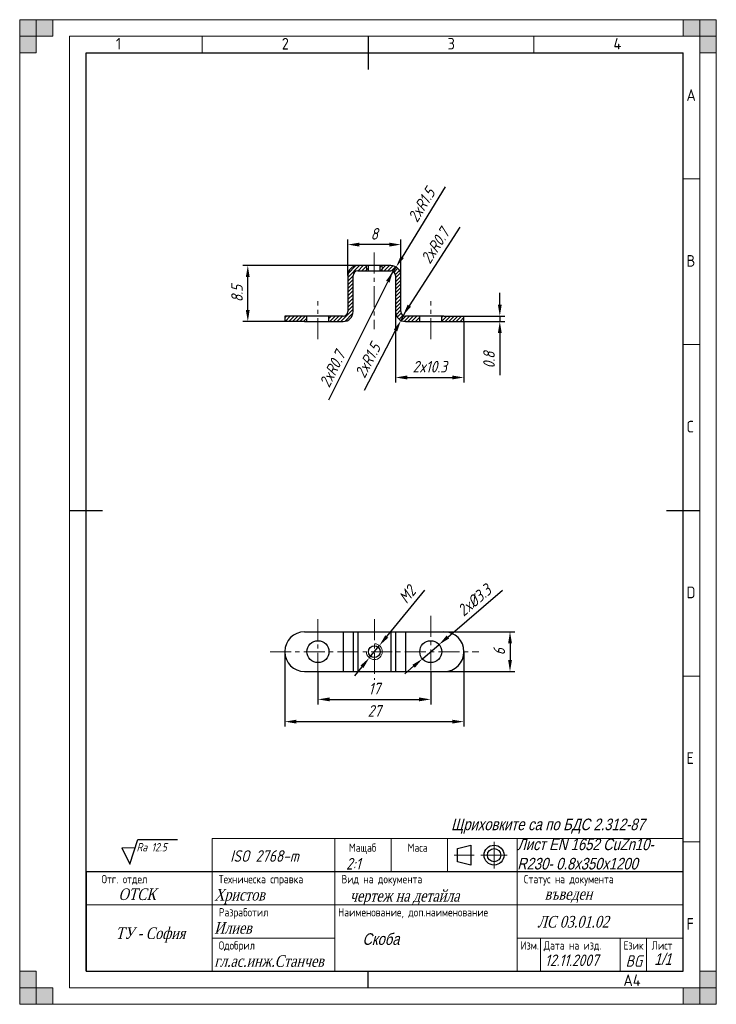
# Model space of a CAD drawing. Extents: x 0 to 210, y 0 to 297.
import ezdxf
from ezdxf.enums import TextEntityAlignment as Align

# ---------------------------------------------------------------- set-up
doc = ezdxf.new("R2010")
doc.units = 0
doc.linetypes.add('CENTER', pattern=[50.8, 31.75, -6.35, 6.35, -6.35])
doc.layers.get('0').update_dxf_attribs({"linetype": 'CONTINUOUS'})
doc.layers.get('DEFPOINTS').update_dxf_attribs({"linetype": 'CONTINUOUS'})
for name, color, linetype, lineweight in [('Axis Line', 6, 'CENTER', 15), ('AxisLine', 6, 'CENTER', 15), ('Hatch', 3, 'CONTINUOUS', 15), ('Text35', 3, 'CONTINUOUS', 18), ('Text50', 9, 'CONTINUOUS', 50), ('Thick Line', 5, 'CONTINUOUS', 25), ('ThickLine', 5, 'CONTINUOUS', 25), ('Thin Line', 1, 'CONTINUOUS', 15), ('ThinLine', 1, 'CONTINUOUS', 15)]:
    doc.layers.add(name, color=color, linetype=linetype, lineweight=lineweight)
doc.layers.add('DIML35', color=1, linetype='CONTINUOUS')
doc.styles.add('ISO Proportional', font='isocp.shx')
doc.styles.get("Standard").update_dxf_attribs({"font": 'simplexc.shx', "width": 0.8, "oblique": 15})
doc.styles.add('WFTEXTn', font='simplexc.shx', dxfattribs={"width": 0.8})
doc.dimstyles.get("Standard").update_dxf_attribs({"dimtxt": 3.5, "dimasz": 3.5, "dimexe": 1.5, "dimexo": 0, "dimgap": 1.5, "dimtad": 1, "dimdsep": 46, "dimtxsty": 'Standard', "dimcen": -1.5, "dimdle": 1.25, "dimadec": 0, "dimazin": 0, "dimtfac": 0.75, "dimtdec": 1, "dimtmove": 0, "dimatfit": 3, "dimfxl": 0, "dimtolj": 1, "dimarcsym": 0})
doc.dimstyles.new('STANDARD$3', dxfattribs={"dimtxt": 3.5, "dimasz": 3.5, "dimexe": 1.5, "dimexo": 0, "dimgap": 1.5, "dimtad": 1, "dimdsep": 46, "dimtxsty": 'Standard', "dimcen": -1.5, "dimdle": 1.25, "dimadec": 0, "dimazin": 0, "dimtfac": 0.75, "dimtdec": 1, "dimtmove": 0, "dimatfit": 0, "dimfxl": 0, "dimtolj": 1, "dimarcsym": 0})

# ---------------------------------------------------------------- blocks, each defined once
blk = doc.blocks.new('*D16')
at = {"layer": 'DEFPOINTS', "color": 0, "ltscale": 0.2}
for p in [(127.91, 112.37), (127.91, 100.37), (147.81, 100.37)]:
    blk.add_point(p, dxfattribs=at)
at = {"layer": 'Thin Line', "color": 0, "lineweight": -2, "ltscale": 0.2}
for p, q in [((127.91, 112.37), (149.31, 112.37)), ((147.81, 108.87), (147.81, 103.87)), ((127.91, 100.37), (149.31, 100.37))]:
    blk.add_line(p, q, dxfattribs=at)
at = {"layer": 'Thin Line', "color": 0, "ltscale": 0.2}
for points in [[(147.23, 108.87), (148.39, 108.87), (147.81, 112.37)], [(147.23, 103.87), (148.39, 103.87), (147.81, 100.37)]]:
    blk.add_solid(points, dxfattribs=at)
at = {"layer": 'Thin Line', "color": 0, "ltscale": 0.2, "insert": (144.56, 106.37), "char_height": 3.5, "attachment_point": 5, "rotation": 90}
blk.add_mtext('\\A1;6', dxfattribs=at)
blk = doc.blocks.new('*D17')
at = {"layer": 'DEFPOINTS', "color": 0, "ltscale": 0.2}
for p in [(126.42, 108.51), (121.4, 104.22)]:
    blk.add_point(p, dxfattribs=at)
at = {"layer": 'Thin Line', "color": 0, "lineweight": -2, "ltscale": 0.2}
for p, q in [((129.08, 110.79), (145.58, 124.88)), ((121.4, 104.22), (126.42, 108.51)), ((118.74, 101.95), (116.08, 99.68))]:
    blk.add_line(p, q, dxfattribs=at)
at = {"layer": 'Thin Line', "color": 0, "ltscale": 0.2}
for points in [[(128.7, 111.23), (129.46, 110.34), (126.42, 108.51)], [(118.36, 102.39), (119.12, 101.51), (121.4, 104.22)]]:
    blk.add_solid(points, dxfattribs=at)
at = {"layer": 'Thin Line', "color": 0, "ltscale": 0.2, "insert": (137.05, 121.87), "char_height": 3.5, "attachment_point": 5, "rotation": 40.5148}
blk.add_mtext('\\A1;2x%%C3.3', dxfattribs=at)
blk = doc.blocks.new('*D19')
at = {"layer": 'DEFPOINTS', "color": 0, "ltscale": 0.2}
for p in [(133.91, 207.57), (133.91, 205.97), (144.74, 205.97)]:
    blk.add_point(p, dxfattribs=at)
at = {"layer": 'Thin Line', "color": 0, "lineweight": -2, "ltscale": 0.2}
for p, q in [((144.74, 211.07), (144.74, 214.57)), ((133.91, 207.57), (146.24, 207.57)), ((133.91, 205.97), (146.24, 205.97)), ((144.74, 207.57), (144.74, 205.97)), ((144.74, 202.47), (144.74, 189.74))]:
    blk.add_line(p, q, dxfattribs=at)
at = {"layer": 'Thin Line', "color": 0, "ltscale": 0.2}
for points in [[(144.15, 211.07), (145.32, 211.07), (144.74, 207.57)], [(144.15, 202.47), (145.32, 202.47), (144.74, 205.97)]]:
    blk.add_solid(points, dxfattribs=at)
at = {"layer": 'Thin Line', "color": 0, "ltscale": 0.2, "insert": (141.49, 194.35), "char_height": 3.5, "attachment_point": 5, "rotation": 90}
blk.add_mtext('\\A1;0.8', dxfattribs=at)
blk = doc.blocks.new('*D20')
at = {"layer": 'DEFPOINTS', "color": 0, "ltscale": 0.2}
for p in [(111.91, 219.84), (112.53, 221.09)]:
    blk.add_point(p, dxfattribs=at)
at = {"layer": 'Thin Line', "color": 0, "lineweight": -2, "ltscale": 0.2}
blk.add_line((93.24, 182.3), (110.97, 217.96), dxfattribs=at)
at = {"layer": 'Thin Line', "color": 0, "ltscale": 0.2}
blk.add_solid([(110.45, 218.22), (111.5, 217.7), (112.53, 221.09)], dxfattribs=at)
at = {"layer": 'Thin Line', "color": 0, "ltscale": 0.2, "insert": (94.24, 191.6), "char_height": 3.5, "attachment_point": 5, "rotation": 63.5624}
blk.add_mtext('\\A1;2xR0.7', dxfattribs=at)
blk = doc.blocks.new('*D21')
at = {"layer": 'DEFPOINTS', "color": 0, "ltscale": 0.2}
for p in [(116.31, 208.97), (115.55, 207.79)]:
    blk.add_point(p, dxfattribs=at)
at = {"layer": 'Thin Line', "color": 0, "lineweight": -2, "ltscale": 0.2}
blk.add_line((132.73, 234.38), (117.45, 210.73), dxfattribs=at)
at = {"layer": 'Thin Line', "color": 0, "ltscale": 0.2}
blk.add_solid([(116.96, 211.05), (117.94, 210.41), (115.55, 207.79)], dxfattribs=at)
at = {"layer": 'Thin Line', "color": 0, "ltscale": 0.2, "insert": (125.24, 228.78), "char_height": 3.5, "attachment_point": 5, "rotation": 57.1367}
blk.add_mtext('\\A1;2xR0.7', dxfattribs=at)
blk = doc.blocks.new('*D22')
at = {"layer": 'DEFPOINTS', "color": 0, "ltscale": 0.2}
for p in [(111.91, 219.84), (113.48, 222.4)]:
    blk.add_point(p, dxfattribs=at)
at = {"layer": 'Thin Line', "color": 0, "lineweight": -2, "ltscale": 0.2}
for p, q in [((128.27, 246.54), (115.31, 225.38)), ((111.91, 219.84), (113.48, 222.4))]:
    blk.add_line(p, q, dxfattribs=at)
at = {"layer": 'Thin Line', "color": 0, "ltscale": 0.2}
blk.add_solid([(114.81, 225.68), (115.8, 225.08), (113.48, 222.4)], dxfattribs=at)
at = {"layer": 'Thin Line', "color": 0, "ltscale": 0.2, "insert": (121.13, 241.1), "char_height": 3.5, "attachment_point": 5, "rotation": 58.5042}
blk.add_mtext('\\A1;2xR1.5', dxfattribs=at)
blk = doc.blocks.new('*D23')
at = {"layer": 'DEFPOINTS', "color": 0, "ltscale": 0.2}
for p in [(116.31, 208.97), (114.92, 206.31)]:
    blk.add_point(p, dxfattribs=at)
at = {"layer": 'Thin Line', "color": 0, "lineweight": -2, "ltscale": 0.2}
for p, q in [((116.31, 208.97), (114.92, 206.31)), ((103.93, 185.27), (113.3, 203.21))]:
    blk.add_line(p, q, dxfattribs=at)
at = {"layer": 'Thin Line', "color": 0, "ltscale": 0.2}
blk.add_solid([(112.78, 203.48), (113.82, 202.94), (114.92, 206.31)], dxfattribs=at)
at = {"layer": 'Thin Line', "color": 0, "ltscale": 0.2, "insert": (104.93, 194.19), "char_height": 3.5, "attachment_point": 5, "rotation": 62.4299}
blk.add_mtext('\\A1;2xR1.5', dxfattribs=at)
blk = doc.blocks.new('*D24')
at = {"layer": 'DEFPOINTS', "color": 0, "ltscale": 0.2}
for p in [(68.76, 222.84), (101.91, 222.84), (79.91, 205.97)]:
    blk.add_point(p, dxfattribs=at)
at = {"layer": 'ThinLine', "color": 0, "lineweight": -2, "ltscale": 0.2}
for p, q in [((101.91, 222.84), (67.26, 222.84)), ((68.76, 209.47), (68.76, 219.34)), ((79.91, 205.97), (67.26, 205.97))]:
    blk.add_line(p, q, dxfattribs=at)
at = {"layer": 'ThinLine', "color": 0, "ltscale": 0.2}
for points in [[(68.17, 219.34), (69.34, 219.34), (68.76, 222.84)], [(68.17, 209.47), (69.34, 209.47), (68.76, 205.97)]]:
    blk.add_solid(points, dxfattribs=at)
at = {"layer": 'ThinLine', "color": 0, "ltscale": 0.2, "insert": (65.51, 214.4), "char_height": 3.5, "attachment_point": 5, "rotation": 90}
blk.add_mtext('\\A1;8.5', dxfattribs=at)
blk = doc.blocks.new('*D25')
at = {"layer": 'DEFPOINTS', "color": 0, "ltscale": 0.2}
for p in [(79.91, 106.28), (133.91, 106.37), (133.91, 85.26)]:
    blk.add_point(p, dxfattribs=at)
at = {"layer": 'ThinLine', "color": 0, "lineweight": -2, "ltscale": 0.2}
for p, q in [((79.91, 106.28), (79.91, 83.76)), ((133.91, 106.37), (133.91, 83.76)), ((83.41, 85.26), (130.41, 85.26))]:
    blk.add_line(p, q, dxfattribs=at)
at = {"layer": 'ThinLine', "color": 0, "ltscale": 0.2}
for points in [[(83.41, 85.85), (83.41, 84.68), (79.91, 85.26)], [(130.41, 85.85), (130.41, 84.68), (133.91, 85.26)]]:
    blk.add_solid(points, dxfattribs=at)
at = {"layer": 'ThinLine', "color": 0, "ltscale": 0.2, "insert": (106.91, 88.51), "char_height": 3.5, "attachment_point": 5}
blk.add_mtext('\\A1;27', dxfattribs=at)
blk = doc.blocks.new('*D26')
at = {"layer": 'DEFPOINTS', "color": 0, "ltscale": 0.2}
for p in [(98.91, 229.16), (98.91, 219.84), (114.91, 219.84)]:
    blk.add_point(p, dxfattribs=at)
at = {"layer": 'ThinLine', "color": 0, "lineweight": -2, "ltscale": 0.2}
for p, q in [((98.91, 219.84), (98.91, 230.66)), ((111.41, 229.16), (102.41, 229.16)), ((114.91, 219.84), (114.91, 230.66))]:
    blk.add_line(p, q, dxfattribs=at)
at = {"layer": 'ThinLine', "color": 0, "ltscale": 0.2}
for points in [[(102.41, 229.74), (102.41, 228.57), (98.91, 229.16)], [(111.41, 229.74), (111.41, 228.57), (114.91, 229.16)]]:
    blk.add_solid(points, dxfattribs=at)
at = {"layer": 'ThinLine', "color": 0, "ltscale": 0.2, "insert": (106.91, 232.41), "char_height": 3.5, "attachment_point": 5}
blk.add_mtext('\\A1;8', dxfattribs=at)
blk = doc.blocks.new('*D27')
at = {"layer": 'DEFPOINTS', "color": 0, "ltscale": 0.2}
for p in [(113.31, 208.97), (133.91, 206.01), (133.91, 189.08)]:
    blk.add_point(p, dxfattribs=at)
at = {"layer": 'ThinLine', "color": 0, "lineweight": -2, "ltscale": 0.2}
for p, q in [((113.31, 208.97), (113.31, 187.58)), ((133.91, 206.01), (133.91, 187.58)), ((116.81, 189.08), (130.41, 189.08))]:
    blk.add_line(p, q, dxfattribs=at)
at = {"layer": 'ThinLine', "color": 0, "ltscale": 0.2}
for points in [[(116.81, 189.66), (116.81, 188.5), (113.31, 189.08)], [(130.41, 189.66), (130.41, 188.5), (133.91, 189.08)]]:
    blk.add_solid(points, dxfattribs=at)
at = {"layer": 'ThinLine', "color": 0, "ltscale": 0.2, "insert": (123.61, 192.33), "char_height": 3.5, "attachment_point": 5}
blk.add_mtext('\\A1;2x10.3', dxfattribs=at)
blk = doc.blocks.new('*D28')
at = {"layer": 'DEFPOINTS', "color": 0, "ltscale": 0.2}
for p in [(89.91, 100.37), (123.91, 100.37), (123.91, 91.98)]:
    blk.add_point(p, dxfattribs=at)
at = {"layer": 'ThinLine', "color": 0, "lineweight": -2, "ltscale": 0.2}
for p, q in [((89.91, 100.37), (89.91, 90.48)), ((123.91, 100.37), (123.91, 90.48)), ((93.41, 91.98), (120.41, 91.98))]:
    blk.add_line(p, q, dxfattribs=at)
at = {"layer": 'ThinLine', "color": 0, "ltscale": 0.2}
for points in [[(93.41, 92.56), (93.41, 91.39), (89.91, 91.98)], [(120.41, 92.56), (120.41, 91.39), (123.91, 91.98)]]:
    blk.add_solid(points, dxfattribs=at)
at = {"layer": 'ThinLine', "color": 0, "ltscale": 0.2, "insert": (106.91, 95.23), "char_height": 3.5, "attachment_point": 5}
blk.add_mtext('\\A1;17', dxfattribs=at)
blk = doc.blocks.new('*D29')
at = {"layer": 'DEFPOINTS', "color": 0, "ltscale": 0.2}
for p in [(108.43, 108.23), (105.39, 104.51)]:
    blk.add_point(p, dxfattribs=at)
at = {"layer": 'ThinLine', "color": 0, "lineweight": -2, "ltscale": 0.2}
for p, q in [((110.65, 110.93), (122.09, 124.9)), ((105.39, 104.51), (108.43, 108.23)), ((103.17, 101.81), (100.95, 99.1))]:
    blk.add_line(p, q, dxfattribs=at)
at = {"layer": 'ThinLine', "color": 0, "ltscale": 0.2}
for points in [[(110.2, 111.3), (111.1, 110.56), (108.43, 108.23)], [(102.72, 102.18), (103.62, 101.44), (105.39, 104.51)]]:
    blk.add_solid(points, dxfattribs=at)
at = {"layer": 'ThinLine', "color": 0, "ltscale": 0.2, "insert": (116.82, 123.59), "char_height": 3.5, "attachment_point": 5, "rotation": 50.6645}
blk.add_mtext('\\A1;M2', dxfattribs=at)

msp = doc.modelspace()

# ---------------------------------------------------------------- hatches: boundary and pattern name
at = {"layer": 'Hatch', "ltscale": 0.2}
h = msp.add_hatch(dxfattribs=at)
h.set_pattern_fill('ANSI31', color=256, scale=0.25, style=0)
h.set_pattern_definition([(45, (32.2905, 0), (-0.561266, 0.561266), [])])
h.paths.add_polyline_path([(127.91, 207.568), (127.21, 207.568), (127.21, 205.968), (127.91, 205.968), (133.91, 205.968), (133.91, 207.568)])
h.paths.add_polyline_path([(120.61, 205.968), (120.61, 207.568), (116.31, 207.568, -0.4142136), (114.91, 208.968), (114.91, 219.838, 0.4142136), (111.91, 222.838), (109.31, 222.838), (109.31, 221.238), (111.91, 221.238, -0.4142136), (113.31, 219.838), (113.31, 208.968, 0.4142136), (116.31, 205.968)])
h.paths.add_polyline_path([(101.91, 221.238), (104.51, 221.238), (104.51, 222.838), (101.91, 222.838, 0.4142136), (98.91, 219.838), (98.91, 208.968, -0.4142136), (97.51, 207.568), (93.21, 207.568), (93.21, 205.968), (97.51, 205.968, 0.4142136), (100.51, 208.968), (100.51, 219.838, -0.4142136)])
h.paths.add_polyline_path([(79.91, 207.568), (79.91, 205.968), (85.819, 205.968), (86.609, 205.968), (86.609, 207.568), (85.819, 207.568)])
h.paths.add_polyline_path([(109.31, 222.838), (108.71, 222.838), (108.71, 221.238), (109.31, 221.238)])
h.paths.add_polyline_path([(104.51, 221.238), (105.11, 221.238), (105.11, 222.838), (104.51, 222.838)])
at = {"layer": 'ThinLine'}
for points in [[(0, 297), (5, 297), (5, 287), (0, 287)], [(0, 292), (10, 292), (10, 297), (0, 297)], [(210, 297), (210, 292), (200, 292), (200, 297)], [(205, 297), (205, 287), (210, 287), (210, 297)], [(5, 0), (5, 10), (0, 10), (0, 0)], [(210, 0), (205, 0), (205, 10), (210, 10)], [(0, 0), (0, 5), (10, 5), (10, 0)], [(210, 5), (200, 5), (200, 0), (210, 0)]]:
    msp.add_hatch(color=256, dxfattribs=at).paths.add_polyline_path(points)

# ---------------------------------------------------------------- linework, layer by layer
at = {"linetype": 'Continuous'}
msp.add_line((133.91, 205.968), (133.91, 207.568), dxfattribs=at)
at = {"layer": 'Axis Line', "ltscale": 0.2}
msp.add_line((106.908, 226.778), (106.908, 203.692), dxfattribs=at)
at = {"layer": 'AxisLine', "ltscale": 0.2}
for p, q in [((89.91, 200.639), (89.91, 212.125)), ((123.91, 200.639), (123.91, 212.125)), ((89.91, 116.168), (89.91, 97.892)), ((106.91, 116.168), (106.91, 97.905)), ((123.91, 117.178), (123.91, 97.905)), ((75.458, 106.369), (138.396, 106.369))]:
    msp.add_line(p, q, dxfattribs=at)
at = {"layer": 'DIML35', "ltscale": 0.5}
for p, q in [((33.183, 42.319), (35.612, 49.746)), ((35.612, 49.67), (47.601, 49.67)), ((30.81, 47.206), (33.183, 42.28))]:
    msp.add_line(p, q, dxfattribs=at)
at = {"layer": 'Thick Line', "ltscale": 0.2}
for p, q in [((86.609, 205.968), (86.609, 207.568)), ((93.21, 205.968), (93.21, 207.562)), ((120.61, 205.968), (120.61, 207.567)), ((127.21, 205.968), (127.21, 207.547))]:
    msp.add_line(p, q, dxfattribs=at)
at = {"layer": 'Thick Line', "linetype": 'Continuous'}
for p, q in [((85.819, 112.369), (97.51, 112.369)), ((97.51, 112.369), (100.51, 112.369)), ((97.51, 112.369), (97.51, 100.369)), ((100.51, 112.369), (101.91, 112.369)), ((100.51, 112.369), (100.51, 100.369)), ((101.91, 112.369), (111.91, 112.369)), ((101.91, 112.369), (101.91, 100.369)), ((111.91, 112.369), (113.31, 112.369)), ((111.91, 112.369), (111.91, 100.369)), ((113.31, 112.369), (116.31, 112.369)), ((113.31, 112.369), (113.31, 100.369)), ((116.31, 112.369), (127.91, 112.369)), ((116.31, 112.369), (116.31, 100.369)), ((79.91, 106.459), (79.91, 106.278)), ((85.819, 100.369), (97.51, 100.369)), ((97.51, 100.369), (100.51, 100.369)), ((100.51, 100.369), (101.91, 100.369)), ((101.91, 100.369), (111.91, 100.369)), ((111.91, 100.369), (113.31, 100.369)), ((113.31, 100.369), (116.31, 100.369)), ((116.31, 100.369), (127.91, 100.369))]:
    msp.add_line(p, q, dxfattribs=at)
for centre, radius in [((89.91, 106.369), 3.3), ((106.91, 106.369), 1.8), ((123.91, 106.369), 3.3)]:
    msp.add_circle(centre, radius, dxfattribs=at)
for centre, radius, start, end in [((85.91, 106.369), 6.001, 90.86423, 179.13577), ((127.91, 106.369), 6, 270, 90), ((85.91, 106.369), 6.001, 180.86423, 269.13577)]:
    msp.add_arc(centre, radius, start, end, dxfattribs=at)
at = {"layer": 'ThickLine'}
for p, q in [((105, 292), (105, 282)), ((20, 10), (20, 287)), ((20, 287), (200, 287)), ((200, 10), (200, 287)), ((15, 149), (25, 149)), ((195, 149), (205, 149)), ((132, 47), (136, 48)), ((136, 48), (136, 42)), ((132, 43), (132, 47)), ((136, 42), (132, 43)), ((105, 5), (105, 10))]:
    msp.add_line(p, q, dxfattribs=at)
at = {"layer": 'ThickLine', "linetype": 'Continuous'}
for p, q in [((111.91, 222.838), (101.91, 222.838)), ((98.91, 219.838), (98.91, 208.968)), ((100.51, 208.968), (100.51, 219.838)), ((101.91, 221.238), (111.91, 221.238)), ((113.31, 219.838), (113.31, 208.968)), ((114.91, 208.968), (114.91, 219.838)), ((85.819, 207.568), (79.91, 207.568)), ((79.91, 207.568), (79.91, 205.968)), ((85.819, 205.968), (79.91, 205.968)), ((97.51, 207.568), (85.819, 207.568)), ((85.819, 205.968), (97.51, 205.968)), ((127.91, 207.568), (116.31, 207.568)), ((116.31, 205.968), (127.91, 205.968)), ((127.91, 207.568), (133.91, 207.568)), ((127.91, 205.968), (133.91, 205.968))]:
    msp.add_line(p, q, dxfattribs=at)
at = {"layer": 'ThickLine', "ltscale": 0.2}
for p, q in [((105.11, 221.238), (105.11, 222.838)), ((108.71, 221.238), (108.71, 222.838))]:
    msp.add_line(p, q, dxfattribs=at)
at = {"layer": 'ThickLine'}
msp.add_lwpolyline([(20, 10), (200, 10), (200, 40), (20, 40)], close=True, dxfattribs=at)
for radius in [3, 2]:
    msp.add_circle((143, 45), radius, dxfattribs=at)
at = {"layer": 'ThickLine', "linetype": 'Continuous'}
for centre, radius, start, end in [((101.91, 219.838), 3, 90, 180), ((111.91, 219.838), 3, 0, 90), ((101.91, 219.838), 1.4, 90, 180), ((111.91, 219.838), 1.4, 0, 90), ((97.51, 208.968), 1.4, 270, 0), ((97.51, 208.968), 3, 270, 0), ((116.31, 208.968), 3, 180, 270), ((116.31, 208.968), 1.4, 180, 270)]:
    msp.add_arc(centre, radius, start, end, dxfattribs=at)
at = {"layer": 'Thin Line', "ltscale": 0.2}
for p, q in [((104.51, 221.238), (104.51, 222.838)), ((109.31, 221.238), (109.31, 222.838))]:
    msp.add_line(p, q, dxfattribs=at)
msp.add_arc((106.91, 106.369), 2.4, 180.02006, 88.48383, dxfattribs=at)
at = {"layer": 'ThinLine'}
for p, q in [((210, 297), (0, 297)), ((0, 297), (0, 0)), ((210, 297), (210, 0)), ((205, 292), (15, 292)), ((15, 292), (15, 5)), ((55, 292), (55, 287)), ((155, 292), (155, 287)), ((205, 292), (205, 5)), ((200, 249), (205, 249)), ((200, 199), (205, 199)), ((200, 99), (205, 99)), ((95.002, 40), (95.002, 50)), ((112.002, 40), (112.002, 50)), ((129.002, 40), (129.002, 50)), ((143, 41), (143, 49)), ((150.002, 40), (150.002, 50)), ((200, 49), (205, 49)), ((131, 45), (137, 45)), ((139, 45), (147, 45)), ((58.002, 10), (58.002, 40)), ((95.002, 10), (95.002, 40)), ((150.002, 10), (150.002, 40)), ((20, 30), (200, 30)), ((58.002, 20), (95.002, 20)), ((150.018, 20), (200, 20)), ((157.002, 20), (157.002, 10)), ((181.002, 10.108), (181.002, 20)), ((189, 9.935), (189, 20)), ((15, 5), (205, 5)), ((0, 0), (210, 0))]:
    msp.add_line(p, q, dxfattribs=at)
at = {"layer": 'ThinLine', "ltscale": 0.2}
msp.add_line((30.81, 47.206), (34.801, 47.206), dxfattribs=at)
at = {"layer": 'ThinLine'}
for points in [[(0, 297), (5, 297), (5, 287), (0, 287)], [(0, 292), (10, 292), (10, 297), (0, 297)], [(58.002, 40), (200, 40), (200, 50), (58.002, 50)]]:
    msp.add_lwpolyline(points, close=True, dxfattribs=at)
at = {"layer": 'ThinLine', "ltscale": 0.5}
for points in [[(210, 297), (210, 292), (200, 292), (200, 297)], [(205, 297), (205, 287), (210, 287), (210, 297)], [(5, 0), (5, 10), (0, 10), (0, 0)], [(210, 0), (205, 0), (205, 10), (210, 10)], [(0, 0), (0, 5), (10, 5), (10, 0)], [(210, 5), (200, 5), (200, 0), (210, 0)]]:
    msp.add_lwpolyline(points, close=True, dxfattribs=at)

# ---------------------------------------------------------------- texts
at = {"layer": 'DIML35', "ltscale": 0.5, "insert": (35.233, 48.643), "char_height": 2.5, "width": 14.23459, "attachment_point": 1}
msp.add_mtext('Ra 12.5', dxfattribs=at)
at = {"layer": 'Text35', "ltscale": 0.5, "style": 'ISO Proportional'}
for s, p in [('1', (29, 288)), ('2', (79, 288)), ('3', (129, 288)), ('4', (179, 288)), ('A', (201, 272.5)), ('B', (201, 222.5)), ('C', (201, 172.5)), ('D', (201, 122.5)), ('E', (201, 72.5)), ('F', (201, 22.5)), ('A4', (182, 5.5))]:
    msp.add_text(s, height=3.5, dxfattribs=at).set_placement(p)
at = {"layer": 'Text35', "style": 'WFTEXTn', "width": 0.8}
for s, p in [('Мащаб', (103.381, 46)), ('Маса', (119.952, 46)), ('Отг. отдел', (31.571, 36.5))]:
    msp.add_text(s, height=2.5, dxfattribs=at).set_placement(p, align=Align.CENTER)
for s, p in [('Техническа справка', (60, 36.5)), ('Вид на документа', (97, 36.5)), ('Статус на документа', (152, 36.5)), ('Разработил', (60, 26.5)), ('Наименование, доп.наименование', (96, 26.5)), ('Одобрил', (60, 16.5)), ('Изм.', (151, 16.5)), ('Дата на изд.', (157.998, 16.5)), ('Език', (182.017, 16.5)), ('Лист', (190.514, 16.5))]:
    msp.add_text(s, height=2.5, dxfattribs=at).set_placement(p)
at = {"layer": 'Text50', "ltscale": 0.2, "insert": (130.065, 56.012), "char_height": 3.5, "width": 71.03651, "attachment_point": 1}
msp.add_mtext('{\\fArial|b0|i0|c204|p34;Щриховките са по БДС \\fArial|b0|i0|c0|p34;2.312-87}', dxfattribs=at)
at = {"layer": 'Thick Line', "ltscale": 0.2, "insert": (63.463, 46.483), "char_height": 3.5, "width": 37, "attachment_point": 1}
msp.add_mtext('ISO 2768-m', dxfattribs=at)
at = {"layer": 'ThickLine', "ltscale": 0.2, "char_height": 3.5, "attachment_point": 1}
for s, insert, width in [('{\\fArial|b0|i0|c204|p34;Лист Е\\fArial|b0|i0|c0|p34;N\\fArial|b0|i0|c204|p34; 1652 \\fArial|b0|i0|c0|p34;CuZn10- R230- 0.8x350x1200}', (150.002, 50), 46.01845), ('2:1', (98.373, 44.149), 9.67313), ('{\\fTimes New Roman|b0|i0|c204|p18;ОТСК}', (29.788, 34.961), 10.65889), ('{\\fTimes New Roman|b0|i0|c204|p18;Христов}', (58.661, 34.81), 30.21725), ('{\\fTimes New Roman|b0|i0|c204|p18;чертеж на детайла}', (99.536, 34.482), 100.46362), ('{\\fTimes New Roman|b0|i0|c204|p18;въведен}', (158.255, 35.058), 41.74542), ('{\\fTimes New Roman|b0|i0|c204|p18;Илиев}', (58.661, 24.81), 30.21725), ('{\\fTimes New Roman|b0|i0|c204|p18;ЛС 0\\fTimes New Roman|b0|i0|c0|p18;3\\fTimes New Roman|b0|i0|c204|p18;.0\\fTimes New Roman|b0|i0|c0|p18;1\\fTimes New Roman|b0|i0|c204|p18;.0\\fTimes New Roman|b0|i0|c0|p18;2}', (156.067, 26.657), 31.43769), ('{\\fTimes New Roman|b0|i0|c204|p18;ТУ - София}', (28.913, 23.205), 22.91612), ('{\\fArial|b0|i0|c204|p34;Скоба}', (103.337, 21.428), 100.46362), ('{\\fTimes New Roman|b0|i0|c204|p18;гл.ас.инж.Станчев}', (58.661, 14.81), 30.21725), ('12.11.2007', (158.37, 15.034), 21.25045), ('BG', (182.668, 14.804), 3.91532), ('{\\fProxy 1|b0|i0|c204|p0;1/1}', (191.304, 15.379), 6.21844)]:
    msp.add_mtext(s, dxfattribs=dict(at, insert=insert, width=width))

# ---------------------------------------------------------------- dimensions: what is measured, and where the dimension line sits
at = {"layer": 'Thin Line', "ltscale": 0.2}
dim = msp.add_radius_dim(center=(111.91, 219.838), mpoint=(113.477, 222.396), text='2xR1.5', dimstyle='Standard', dxfattribs=at)
dim.commit()
dim.dimension.update_dxf_attribs({"geometry": '*D22', "text_midpoint": (123.898, 239.403), "dimtype": 164})
for center, mpoint, picture, middle in [((116.31, 208.968), (115.55, 207.792), '*D21', (127.968, 227.013)), ((111.91, 219.838), (112.533, 221.091), '*D20', (97.149, 190.151))]:
    dim = msp.add_radius_dim(center=center, mpoint=mpoint, text='2xR0.7', dimstyle='Standard', override={"dimtmove": 1}, dxfattribs=at)
    dim.commit()
    dim.dimension.update_dxf_attribs({"geometry": picture, "text_midpoint": middle, "dimtype": 164})
for base, p1, p2, text, picture, middle in [((144.737, 205.968), (133.91, 207.568), (133.91, 205.968), '0.8', '*D19', (141.487, 194.355)), ((147.809, 100.369), (127.91, 112.369), (127.91, 100.369), '6', '*D16', (144.559, 106.369))]:
    dim = msp.add_linear_dim(base=base, p1=p1, p2=p2, angle=90, text=text, dimstyle='Standard', dxfattribs=at)
    dim.commit()
    dim.dimension.update_dxf_attribs({"geometry": picture, "text_midpoint": middle})
dim = msp.add_radius_dim(center=(116.31, 208.968), mpoint=(114.921, 206.308), text='2xR1.5', dimstyle='Standard', dxfattribs=at)
dim.commit()
dim.dimension.update_dxf_attribs({"geometry": '*D23', "text_midpoint": (104.927, 194.189)})
dim = msp.add_diameter_dim_2p(p1=(121.401, 104.225), p2=(126.419, 108.512), text='2x%%C3.3', dimstyle='STANDARD$3', dxfattribs=at)
dim.commit()
dim.dimension.update_dxf_attribs({"geometry": '*D17', "text_midpoint": (139.162, 119.402), "dimtype": 163})
at = {"layer": 'ThinLine', "ltscale": 0.2}
for base, p1, p2, text, picture, middle in [((98.91, 229.156), (114.91, 219.838), (98.91, 219.838), '8', '*D26', (106.91, 232.406)), ((133.91, 189.079), (113.31, 208.968), (133.91, 206.015), '2x10.3', '*D27', (123.61, 192.329)), ((133.91, 85.263), (79.91, 106.278), (133.91, 106.369), '27', '*D25', (106.91, 88.513)), ((123.91, 91.977), (89.91, 100.369), (123.91, 100.369), '17', '*D28', (106.91, 95.227))]:
    dim = msp.add_linear_dim(base=base, p1=p1, p2=p2, text=text, dimstyle='Standard', dxfattribs=at)
    dim.commit()
    dim.dimension.update_dxf_attribs({"geometry": picture, "text_midpoint": middle})
dim = msp.add_linear_dim(base=(68.757, 222.838), p1=(79.91, 205.968), p2=(101.91, 222.838), angle=90, text='8.5', dimstyle='Standard', dxfattribs=at)
dim.commit()
dim.dimension.update_dxf_attribs({"geometry": '*D24', "text_midpoint": (65.507, 214.403)})
dim = msp.add_diameter_dim_2p(p1=(105.389, 104.513), p2=(108.431, 108.226), text='M2', dimstyle='STANDARD$3', dxfattribs=at)
dim.commit()
dim.dimension.update_dxf_attribs({"geometry": '*D29', "text_midpoint": (119.338, 121.534), "dimtype": 163})

doc.saveas('drawing.dxf')
